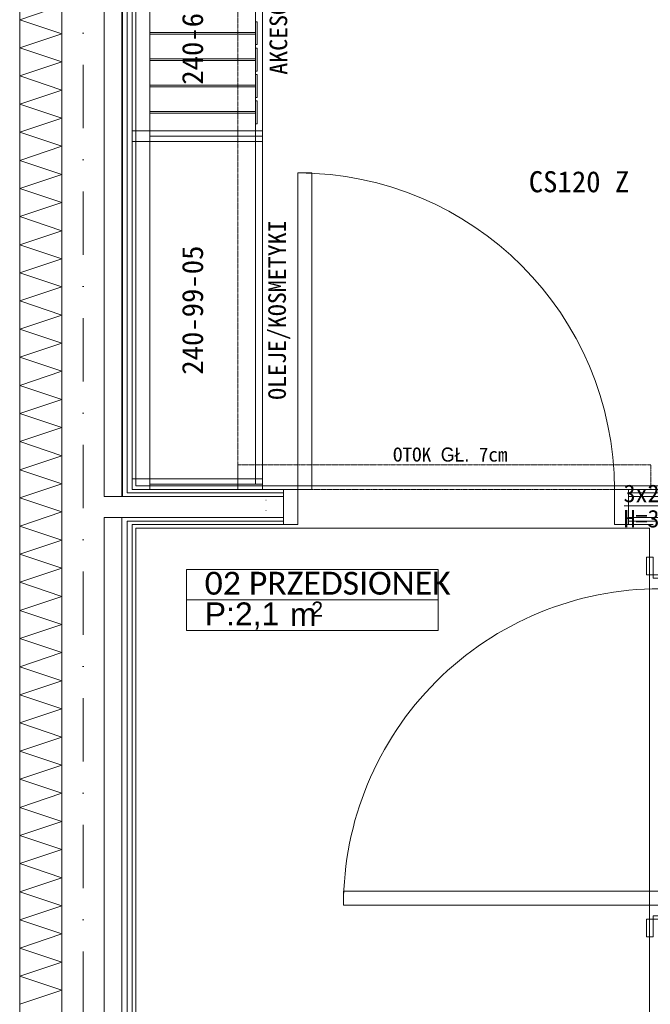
# Model space of a CAD drawing. Header units: centimetres. Extents: x -9388 to 91680, y -1419244 to 50347.
# Tile 62 of 183: x 35309 to 37101, y -709333 to -706533. Entities that reach past the tile are written whole.
import ezdxf
from ezdxf.enums import TextEntityAlignment as Align

# ---------------------------------------------------------------- set-up
doc = ezdxf.new("R2010")
doc.units = ezdxf.units.CM
doc.linetypes.add('DASHED', pattern=[0.75, 0.5, -0.25])
doc.linetypes.add('Kropki i Kreski', pattern=[360, 180, -90, 0, -90])
for name, color, linetype in [('! Strefy Powierzchnie', 7, 'Continuous'), ('Drzwi ArchiCAD', 7, 'Continuous'), ('Osie', 7, 'Continuous')]:
    doc.layers.add(name, color=color, linetype=linetype)
for name, color, linetype, lineweight in [('Drzwi ArchiCAD_Nr_pióra__1', 7, 'Continuous', 13), ('Drzwi ArchiCAD_Nr_pióra__23', 7, 'Continuous', 15), ('Drzwi ArchiCAD_Nr_pióra__3', 7, 'Continuous', 13), ('Drzwi ArchiCAD_Nr_pióra__41', 7, 'Continuous', 15), ('Metryczki pomieszczeń ArchiCADa_Nr_pióra__6', 7, 'Continuous', 13), ('Osie_Nr_pióra__1', 7, 'Continuous', 13), ('Osie_Nr_pióra__4', 7, 'Continuous', 13), ('Q_podkład', 8, 'Continuous', 9), ('Rynny_Nr_pióra__101', 7, 'Continuous', 5), ('Strefy_Nr_pióra__1', 7, 'Continuous', 13), ('Wnętrze - umeblowanie_Nr_pióra__1', 7, 'Continuous', 13), ('Wnętrze - umeblowanie_Nr_pióra__101', 7, 'Continuous', 5), ('Ściany wewnętrzne_Nr_pióra__1', 7, 'Continuous', 13), ('Ściany wewnętrzne_Nr_pióra__41', 7, 'Continuous', 15), ('Ściany zewnętrzne_Nr_pióra__1', 7, 'Continuous', 13), ('Ściany zewnętrzne_Nr_pióra__174', 7, 'Continuous', 5), ('Ściany zewnętrzne_Nr_pióra__41', 7, 'Continuous', 15)]:
    doc.layers.add(name, color=color, linetype=linetype, lineweight=lineweight)
for name, color, linetype, lineweight, true_color in [('Rynny_Nr_pióra__205', 7, 'Continuous', 5, 0x858585), ('Strefy_Nr_pióra__201', 7, 'Continuous', 5, 0x595959), ('Wnętrze - umeblowanie_Nr_pióra__205', 7, 'Continuous', 5, 0x858585)]:
    doc.layers.add(name, color=color, linetype=linetype, lineweight=lineweight, true_color=true_color)
doc.styles.add('GENERATED_STYLE_1', font='calibri.ttf')
doc.styles.add('GENERATED_STYLE_2', font='arial.ttf')
doc.styles.add('GENERATED_STYLE_3', font='calibri.ttf')
doc.linetypes.add('Zygzak MAŁY', pattern='A,0,[1,PAB.01_RZUT PRZYZIEMIA1.Shx,S=0.873016,R=0,X=0,Y=-0.0275],-110,0', length=110)

# ---------------------------------------------------------------- blocks, each defined once
blk = doc.blocks.new('PRZEDSIONEK_02_3', base_point=(34817.2, -708181.2))
at = {"layer": 'Metryczki pomieszczeń ArchiCADa_Nr_pióra__6', "linetype": 'Continuous'}
for p, q in [((34467.2, -708109.3), (34484.6, -708024.4)), ((34484.6, -708024.4), (35184.7, -708168.3)), ((34449.7, -708194.2), (34467.2, -708109.3)), ((35167.3, -708253.2), (34467.2, -708109.3)), ((34467.2, -708109.3), (35167.3, -708253.2)), ((35184.7, -708168.3), (35167.3, -708253.2)), ((35149.8, -708338), (34449.7, -708194.2)), ((35167.3, -708253.2), (35149.8, -708338))]:
    blk.add_line(p, q, dxfattribs=at)
at = {"layer": 'Metryczki pomieszczeń ArchiCADa_Nr_pióra__6'}
for tag, height, style, p in [('ROOM_NAME', 65, 'GENERATED_STYLE_1', (34533.6, -708041.4)), ('ROOM_AREA', 65, 'GENERATED_STYLE_2', (34516.1, -708126.7)), ('DUMMY_385', 65, 'GENERATED_STYLE_2', (34728.4, -708172)), ('DUMMY_386', 43.3, 'GENERATED_STYLE_2', (34813.3, -708185.3))]:
    blk.add_attdef(tag, text='', height=height, rotation=348.3916, dxfattribs=dict(at, style=style)).set_placement(p, align=Align.TOP_LEFT)
blk = doc.blocks.new('Standardowy znacznik siatki_4')
at = {"layer": 'Osie_Nr_pióra__4', "linetype": 'Kropki i Kreski'}
blk.add_line((1000, 0), (12138.2, 0), dxfattribs=at)
at = {"layer": 'Osie_Nr_pióra__1', "style": 'GENERATED_STYLE_3'}
for tag, p in [('AC_MarkerText_1_0', (-125, 5.7)), ('AC_MarkerText_1_1', (13263.2, 5.7))]:
    blk.add_attdef(tag, text='', height=100, rotation=270, dxfattribs=at).set_placement(p, align=Align.MIDDLE_CENTER)
blk = doc.blocks.new('Drzwi 19_5')
at = {"layer": 'Drzwi ArchiCAD_Nr_pióra__1', "color": 8, "linetype": 'Continuous'}
for p, q in [((-490, 0), (-490, -10)), ((490, 0), (490, -10)), ((-490, -10), (-490, -20)), ((490, -10), (490, -20)), ((-490, -80), (-490, -90)), ((490, -80), (490, -90)), ((-490, -90), (-490, -100)), ((490, -90), (490, -100))]:
    blk.add_line(p, q, dxfattribs=at)
at = {"layer": 'Drzwi ArchiCAD_Nr_pióra__23', "color": 8, "linetype": 'Continuous'}
for p, q in [((-450, 0), (-490, 0)), ((-490, 0), (-490, -100)), ((-450, -100), (-450, 0)), ((490, 0), (450, 0)), ((450, 0), (450, -100)), ((490, -100), (490, 0)), ((-490, -100), (-450, -100)), ((450, -100), (490, -100))]:
    blk.add_line(p, q, dxfattribs=at)
at = {"layer": 'Drzwi ArchiCAD_Nr_pióra__3', "color": 8, "linetype": 'Continuous'}
for p, q in [((410, 0), (410, 900)), ((410, 900), (450, 900)), ((450, 900), (450, 0)), ((450, 0), (410, 0))]:
    blk.add_line(p, q, dxfattribs=at)
blk.add_arc((450, 0), 900, 90, 180, dxfattribs=at)
at = {"layer": 'Drzwi ArchiCAD_Nr_pióra__41', "color": 8, "linetype": 'Continuous'}
for p, q in [((-490, -20), (-490, -80)), ((490, -20), (490, -80))]:
    blk.add_line(p, q, dxfattribs=at)
blk = doc.blocks.new('Drzwi 19_4')
at = {"layer": 'Drzwi ArchiCAD_Nr_pióra__1', "color": 8, "linetype": 'Continuous'}
for p, q in [((-490, 20), (-540, 20)), ((-490, 20), (-490, 10)), ((-490, 10), (-490, 0)), ((490, 20), (490, 10)), ((490, 20), (540, 20)), ((490, 10), (490, 0)), ((-490, -80), (-540, -80)), ((-490, -60), (-490, -70)), ((-490, -70), (-490, -80)), ((490, -60), (490, -70)), ((490, -70), (490, -80)), ((490, -80), (540, -80))]:
    blk.add_line(p, q, dxfattribs=at)
at = {"layer": 'Drzwi ArchiCAD_Nr_pióra__23', "color": 8, "linetype": 'Continuous'}
for p, q in [((-450, 0), (-490, 0)), ((-490, 0), (-490, -60)), ((-450, -60), (-450, 0)), ((490, 0), (450, 0)), ((450, 0), (450, -60)), ((490, -60), (490, 0)), ((-490, -60), (-450, -60)), ((450, -60), (490, -60))]:
    blk.add_line(p, q, dxfattribs=at)
at = {"layer": 'Drzwi ArchiCAD_Nr_pióra__3', "color": 8, "linetype": 'Continuous'}
for p, q in [((410, 0), (410, 900)), ((410, 900), (450, 900)), ((450, 900), (450, 0)), ((-540, 20), (-540, 39)), ((-540, 39), (-490, 39)), ((-490, 39), (-490, 20)), ((490, 39), (540, 39)), ((490, 20), (490, 39)), ((540, 39), (540, 20)), ((-490, 20), (-540, 20)), ((-490, 0), (-490, 20)), ((-490, 20), (-480, 20)), ((-480, 0), (-490, 0)), ((-480, 20), (-480, 0)), ((450, 0), (410, 0)), ((480, 0), (480, 20)), ((480, 20), (490, 20)), ((490, 0), (480, 0)), ((490, 20), (490, 0)), ((540, 20), (490, 20)), ((-540, -99), (-540, -80)), ((-540, -80), (-490, -80)), ((-490, -80), (-490, -60)), ((-490, -60), (-480, -60)), ((-480, -80), (-490, -80)), ((-490, -80), (-490, -99)), ((-480, -60), (-480, -80)), ((480, -80), (480, -60)), ((480, -60), (490, -60)), ((490, -80), (480, -80)), ((490, -60), (490, -80)), ((490, -80), (540, -80)), ((490, -99), (490, -80)), ((540, -80), (540, -99)), ((-490, -99), (-540, -99)), ((540, -99), (490, -99))]:
    blk.add_line(p, q, dxfattribs=at)
blk.add_arc((450, 0), 900, 90, 180, dxfattribs=at)
at = {"layer": 'Drzwi ArchiCAD_Nr_pióra__41', "color": 8, "linetype": 'Continuous'}
for p, q in [((-490, 0), (-490, -60)), ((490, 0), (490, -60))]:
    blk.add_line(p, q, dxfattribs=at)
blk = doc.blocks.new('PAB.01_RZUT PRZYZIEMIA')
at = {"layer": '! Strefy Powierzchnie', "color": 8, "linetype": 'Continuous', "lineweight": 0, "flags": 128}
for points in [[(35639, -701738.6), (35639, -707859.3), (41389, -707859.3), (41389, -708139.3), (42019, -708139.3), (42019, -701822.8), (41149, -701822.8), (41149, -701738.6)], [(37099, -709439.3), (37099, -707979.3), (35639, -707979.3), (35639, -709439.3)]]:
    blk.add_lwpolyline(points, close=True, dxfattribs=at)
at = {"layer": 'Rynny_Nr_pióra__101', "color": 8, "linetype": 'Continuous'}
for p, q in [((36009, -707869.3), (36008.5, -707869.3)), ((36009, -707899.3), (36008.5, -707899.3)), ((36009, -707929.3), (36008.5, -707929.3))]:
    blk.add_line(p, q, dxfattribs=at)
at = {"layer": 'Rynny_Nr_pióra__101', "color": 8, "linetype": 'Continuous', "flags": 128}
for points in [[(35679, -706864.3), (35679, -706204.3), (35999, -706204.3), (35999, -706864.3)], [(35679, -706204.3), (35679, -706864.3), (35979, -706864.3), (35979, -706204.3)], [(35629, -706849.3), (35629, -706879.3), (35679, -706879.3), (35679, -706849.3)]]:
    blk.add_lwpolyline(points, close=True, dxfattribs=at)
blk.add_lwpolyline([(35629, -706879.3), (35999, -706879.3), (35999, -706849.3), (35629, -706849.3), (35629, -706879.3), (35679, -706879.3), (35679, -706849.3)], dxfattribs=at)
at = {"layer": 'Rynny_Nr_pióra__205', "color": 8, "linetype": 'DASHED', "flags": 128}
blk.add_lwpolyline([(35629, -707869.3), (35629, -705199.6), (35929, -705199.6), (35929, -707869.3)], close=True, dxfattribs=at)
at = {"layer": 'Wnętrze - umeblowanie_Nr_pióra__1', "color": 8, "linetype": 'Zygzak MAŁY'}
blk.add_line((35601.5, -701732.8), (35601.5, -707889.3), dxfattribs=at)
at = {"layer": 'Wnętrze - umeblowanie_Nr_pióra__101', "color": 8, "linetype": 'Continuous', "flags": 128}
for points in [[(35679, -706864.3), (35679, -706204.3), (35999, -706204.3), (35999, -706864.3)], [(35984, -706604.3), (35984, -706539.3), (35979, -706539.3), (35979, -706604.3)], [(35984, -706679.3), (35984, -706614.3), (35979, -706614.3), (35979, -706679.3)], [(35984, -706754.3), (35984, -706689.3), (35979, -706689.3), (35979, -706754.3)], [(35984, -706829.3), (35984, -706764.3), (35979, -706764.3), (35979, -706829.3)], [(35629, -706879.3), (35999, -706879.3), (35999, -706849.3), (35629, -706849.3)], [(35679, -707854.3), (35679, -706864.3), (35999, -706864.3), (35999, -707854.3)], [(35679, -707854.3), (35679, -706864.3), (35979, -706864.3), (35979, -707854.3)]]:
    blk.add_lwpolyline(points, close=True, dxfattribs=at)
for points in [[(35679, -706574.3), (35979, -706574.3), (35979, -706569.3), (35679, -706569.3)], [(35679, -706649.3), (35979, -706649.3), (35979, -706644.3), (35679, -706644.3)], [(35679, -706724.3), (35979, -706724.3), (35979, -706719.3), (35679, -706719.3)], [(35679, -706799.3), (35979, -706799.3), (35979, -706794.3), (35679, -706794.3)], [(37301, -707807.3), (37238.4, -707915.6), (37026.8, -707915.6)], [(35629, -707869.3), (35999, -707869.3), (35999, -707839.3), (35629, -707839.3), (35629, -707869.3), (35679, -707869.3), (35679, -707839.3)]]:
    blk.add_lwpolyline(points, dxfattribs=at)
at = {"layer": 'Wnętrze - umeblowanie_Nr_pióra__205', "color": 8, "linetype": 'DASHED', "flags": 128}
blk.add_lwpolyline([(37102.8, -707869.3), (35929, -707869.3), (35929, -707799.3), (37102.8, -707799.3)], close=True, dxfattribs=at)
at = {"layer": 'Ściany wewnętrzne_Nr_pióra__1', "color": 8, "linetype": 'Continuous'}
for p, q in [((36059, -707879.3), (35629, -707879.3)), ((36059, -707869.3), (36059, -707879.3)), ((36059, -707879.3), (36059, -707889.3)), ((37039, -707869.3), (37039, -707879.3)), ((37094, -707879.3), (37039, -707879.3)), ((37039, -707879.3), (37039, -707889.3)), ((41354, -707879.3), (37094, -707879.3)), ((36059, -707949.3), (36059, -707959.3)), ((37039, -707949.3), (37039, -707959.3)), ((35629, -707959.3), (36059, -707959.3)), ((36059, -707959.3), (36059, -707969.3)), ((37039, -707959.3), (37094, -707959.3)), ((37039, -707959.3), (37039, -707969.3)), ((37094, -707959.3), (37119, -707959.3))]:
    blk.add_line(p, q, dxfattribs=at)
at = {"layer": 'Ściany wewnętrzne_Nr_pióra__1', "color": 8, "linetype": 'Continuous', "flags": 128}
for points in [[(36059, -707869.3), (35629, -707869.3)], [(37094, -707869.3), (37039, -707869.3)], [(41366.5, -707869.3), (37094, -707869.3)], [(35629, -707969.3), (36059, -707969.3)], [(37039, -707969.3), (37094, -707969.3)], [(37094, -707969.3), (37109, -707969.3)]]:
    blk.add_lwpolyline(points, dxfattribs=at)
at = {"layer": 'Ściany wewnętrzne_Nr_pióra__41', "color": 8, "linetype": 'Continuous'}
for p, q in [((36059, -707889.3), (35629, -707889.3)), ((36059, -707889.3), (36059, -707949.3)), ((37094, -707889.3), (37039, -707889.3)), ((37039, -707889.3), (37039, -707949.3)), ((37129, -707889.3), (37094, -707889.3)), ((35629, -707949.3), (36059, -707949.3)), ((37039, -707949.3), (37094, -707949.3)), ((37094, -707949.3), (37129, -707949.3))]:
    blk.add_line(p, q, dxfattribs=at)
at = {"layer": 'Ściany zewnętrzne_Nr_pióra__1', "color": 8, "linetype": 'Continuous'}
for p, q in [((35629, -707879.3), (35614, -707879.3)), ((35614, -707959.3), (35629, -707959.3))]:
    blk.add_line(p, q, dxfattribs=at)
at = {"layer": 'Ściany zewnętrzne_Nr_pióra__1', "color": 8, "linetype": 'Continuous', "flags": 128}
for points in [[(35629, -707869.3), (35629, -701812.8)], [(35629, -709449.3), (35629, -707969.3)]]:
    blk.add_lwpolyline(points, dxfattribs=at)
at = {"layer": 'Ściany zewnętrzne_Nr_pióra__174', "color": 8, "linetype": 'Continuous'}
for p, q in [((35309, -706533.3), (35429, -706493.3)), ((35429, -706573.3), (35309, -706533.3)), ((35309, -706613.3), (35429, -706573.3)), ((35429, -706653.3), (35309, -706613.3)), ((35309, -706693.3), (35429, -706653.3)), ((35429, -706733.3), (35309, -706693.3)), ((35309, -706773.3), (35429, -706733.3)), ((35429, -706813.3), (35309, -706773.3)), ((35309, -706853.3), (35429, -706813.3)), ((35429, -706893.3), (35309, -706853.3)), ((35309, -706933.3), (35429, -706893.3)), ((35429, -706973.3), (35309, -706933.3)), ((35309, -707013.3), (35429, -706973.3)), ((35429, -707053.3), (35309, -707013.3)), ((35309, -707093.3), (35429, -707053.3)), ((35429, -707133.3), (35309, -707093.3)), ((35309, -707173.3), (35429, -707133.3)), ((35429, -707213.3), (35309, -707173.3)), ((35309, -707253.3), (35429, -707213.3)), ((35429, -707293.3), (35309, -707253.3)), ((35309, -707333.3), (35429, -707293.3)), ((35429, -707373.3), (35309, -707333.3)), ((35309, -707413.3), (35429, -707373.3)), ((35429, -707453.3), (35309, -707413.3)), ((35309, -707493.3), (35429, -707453.3)), ((35429, -707533.3), (35309, -707493.3)), ((35309, -707573.3), (35429, -707533.3)), ((35429, -707613.3), (35309, -707573.3)), ((35309, -707653.3), (35429, -707613.3)), ((35429, -707693.3), (35309, -707653.3)), ((35309, -707733.3), (35429, -707693.3)), ((35429, -707773.3), (35309, -707733.3)), ((35309, -707813.3), (35429, -707773.3)), ((35429, -707853.3), (35309, -707813.3)), ((35309, -707893.3), (35429, -707853.3)), ((35429, -707933.3), (35309, -707893.3)), ((35309, -707973.3), (35429, -707933.3)), ((35429, -708013.3), (35309, -707973.3)), ((35309, -708053.3), (35429, -708013.3)), ((35429, -708093.3), (35309, -708053.3)), ((35309, -708133.3), (35429, -708093.3)), ((35429, -708173.3), (35309, -708133.3)), ((35309, -708213.3), (35429, -708173.3)), ((35429, -708253.3), (35309, -708213.3)), ((35309, -708293.3), (35429, -708253.3)), ((35429, -708333.3), (35309, -708293.3)), ((35309, -708373.3), (35429, -708333.3)), ((35429, -708413.3), (35309, -708373.3)), ((35309, -708453.3), (35429, -708413.3)), ((35429, -708493.3), (35309, -708453.3)), ((35309, -708533.3), (35429, -708493.3)), ((35429, -708573.3), (35309, -708533.3)), ((35309, -708613.3), (35429, -708573.3)), ((35429, -708653.3), (35309, -708613.3)), ((35309, -708693.3), (35429, -708653.3)), ((35429, -708733.3), (35309, -708693.3)), ((35309, -708773.3), (35429, -708733.3)), ((35429, -708813.3), (35309, -708773.3)), ((35309, -708853.3), (35429, -708813.3)), ((35429, -708893.3), (35309, -708853.3)), ((35309, -708933.3), (35429, -708893.3)), ((35429, -708973.3), (35309, -708933.3)), ((35309, -709013.3), (35429, -708973.3)), ((35429, -709053.3), (35309, -709013.3)), ((35309, -709093.3), (35429, -709053.3)), ((35429, -709133.3), (35309, -709093.3)), ((35309, -709173.3), (35429, -709133.3)), ((35429, -709213.3), (35309, -709173.3)), ((35309, -709253.3), (35429, -709213.3)), ((35429, -709293.3), (35309, -709253.3)), ((35309, -709333.3), (35429, -709293.3))]:
    blk.add_line(p, q, dxfattribs=at)
at = {"layer": 'Ściany zewnętrzne_Nr_pióra__41', "color": 8, "linetype": 'Continuous'}
for p, q in [((35549, -707889.3), (35549, -701755.8)), ((35599, -707889.3), (35599, -701782.8)), ((35614, -707879.3), (35614, -701797.8)), ((35429, -706176), (35429, -707889.3)), ((35429, -707889.3), (35429, -707949.3)), ((35599, -707889.3), (35549, -707889.3)), ((35614, -707889.3), (35599, -707889.3)), ((35629, -707889.3), (35614, -707889.3)), ((35429, -707949.3), (35429, -709469.3)), ((35549, -707949.3), (35599, -707949.3)), ((35549, -709469.3), (35549, -707949.3)), ((35599, -707949.3), (35614, -707949.3)), ((35599, -709469.3), (35599, -707949.3)), ((35614, -707949.3), (35629, -707949.3)), ((35614, -709459.3), (35614, -707959.3))]:
    blk.add_line(p, q, dxfattribs=at)
at = {"layer": 'Ściany zewnętrzne_Nr_pióra__41', "color": 8, "linetype": 'Continuous', "flags": 128}
blk.add_lwpolyline([(35309, -701492.8), (35309, -710600.3)], dxfattribs=at)
at = {"layer": '! Strefy Powierzchnie', "color": 8, "linetype": 'Continuous'}
ref = blk.add_blockref('PRZEDSIONEK_02_3', (36140.7, -708183.3), dxfattribs=dict(at, rotation=11.60840108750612))
ref.add_attrib('ROOM_NAME', '02 PRZEDSIONEK', dxfattribs={"layer": 'Metryczki pomieszczeń ArchiCADa_Nr_pióra__6', "color": 7, "height": 65, "rotation": 360, "style": 'GENERATED_STYLE_1'}).set_placement((35834.7, -708103.4), align=Align.TOP_LEFT)
ref.add_attrib('ROOM_AREA', 'P:2,1', dxfattribs={"layer": 'Metryczki pomieszczeń ArchiCADa_Nr_pióra__6', "color": 7, "height": 65, "rotation": 360, "style": 'GENERATED_STYLE_2'}).set_placement((35834.8, -708190.5), align=Align.TOP_LEFT)
ref.add_attrib('DUMMY_385', ' m', dxfattribs={"layer": 'Metryczki pomieszczeń ArchiCADa_Nr_pióra__6', "color": 7, "height": 65, "rotation": 360, "style": 'GENERATED_STYLE_2'}).set_placement((36051.8, -708192.1), align=Align.TOP_LEFT)
ref.add_attrib('DUMMY_386', '2', dxfattribs={"layer": 'Metryczki pomieszczeń ArchiCADa_Nr_pióra__6', "color": 7, "height": 43.3, "rotation": 360, "style": 'GENERATED_STYLE_2'}).set_placement((36137.6, -708188.1), align=Align.TOP_LEFT)
at = {"layer": 'Drzwi ArchiCAD', "color": 8, "linetype": 'Continuous', "xscale": -1, "zscale": 1000}
for name, p, rotation in [('Drzwi 19_5', (36549, -707869.3), 359.9999971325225), ('Drzwi 19_4', (37129, -708601.6), 89.99998140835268)]:
    blk.add_blockref(name, p, dxfattribs=dict(at, rotation=rotation))
at = {"layer": 'Osie', "color": 8, "linetype": 'Continuous', "zscale": 1000, "rotation": 89.99999713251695}
blk.add_blockref('Standardowy znacznik siatki_4', (35489, -712523.4), dxfattribs=at)
at = {"layer": 'Strefy_Nr_pióra__1', "color": 8, "linetype": 'Continuous', "char_height": 50, "attachment_point": 9, "rotation": 360, "style": 'GENERATED_STYLE_2'}
for s, insert in [('\\A1;{\\fMS Gothic|b0|i0|c238|p49;3x230V}', (37229, -707906.2)), ('\\A1;{\\fMS Gothic|b0|i0|c238|p49;H=30cm}', (37229, -707978.1))]:
    blk.add_mtext(s, dxfattribs=dict(at, insert=insert))
at = {"layer": 'Strefy_Nr_pióra__201', "color": 8, "linetype": 'Continuous', "insert": (36695.2, -707790.7), "char_height": 40, "attachment_point": 9, "rotation": 360, "style": 'GENERATED_STYLE_2'}
blk.add_mtext('\\A1;{\\fMS Gothic|b0|i0|c238|p49;OTOK GŁ. 7cm}', dxfattribs=at)
at = {"layer": 'Wnętrze - umeblowanie_Nr_pióra__1', "color": 8, "linetype": 'Continuous', "attachment_point": 2, "style": 'GENERATED_STYLE_2'}
for s, insert, char_height, rotation in [('\\A1;{\\fMS Gothic|b0|i0|c238|p49;240-66-06}', (35770, -706534.6), 60, 90), ('\\A1;{\\fMS Gothic|b0|i0|c238|p49;AKCESORIA}', (36019.1, -706536.8), 50, 90), ('\\A1;{\\fMS Gothic|b0|i0|c238|p49;CS120 Z}', (36898.4, -706964.1), 60, 360), ('\\A1;{\\fMS Gothic|b0|i0|c238|p49;OLEJE/KOSMETYKI}', (36015.4, -707359.3), 50, 90), ('\\A1;{\\fMS Gothic|b0|i0|c238|p49;240-99-05}', (35770, -707359.3), 60, 90)]:
    blk.add_mtext(s, dxfattribs=dict(at, insert=insert, char_height=char_height, rotation=rotation))

msp = doc.modelspace()

# ---------------------------------------------------------------- block references
at = {"layer": 'Q_podkład'}
msp.add_blockref('PAB.01_RZUT PRZYZIEMIA', (0, 0), dxfattribs=at)

doc.saveas('drawing.dxf')
